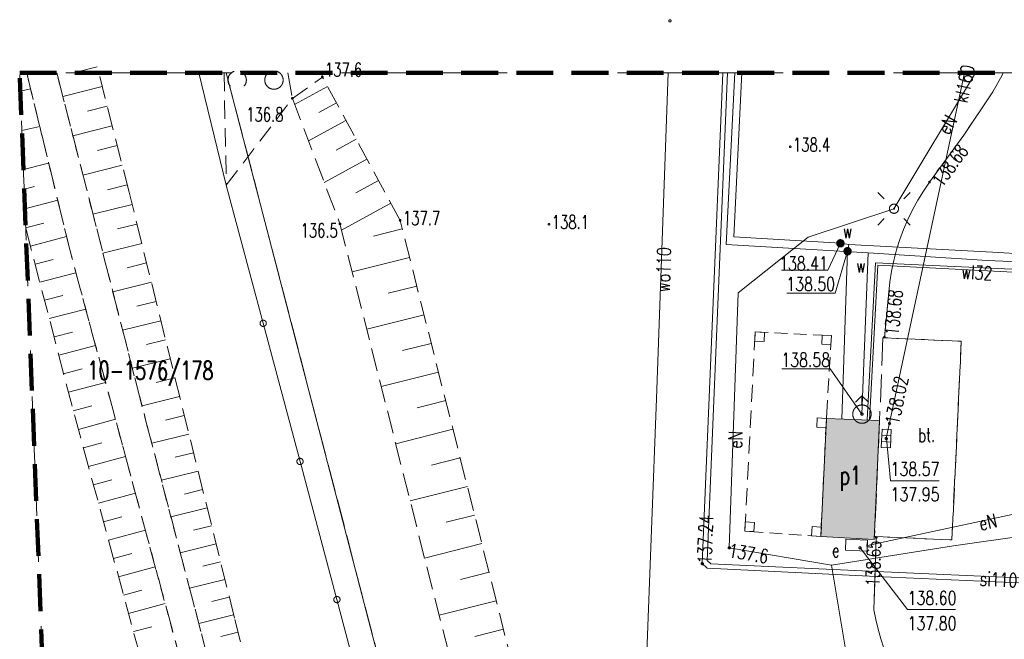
# Model space of a CAD drawing. Header units: centimetres. Extents: x -29333 to 403204, y -464147 to 16641.
# Tile 105 of 134: x 51690 to 57042, y 2625 to 5995. Entities that reach past the tile are written whole.
import ezdxf
from ezdxf.xclip import XClip

# ---------------------------------------------------------------- set-up
doc = ezdxf.new("R2010")
doc.units = ezdxf.units.CM
doc.header["$MEASUREMENT"] = 0
doc.header["$XCLIPFRAME"] = 0
for name, pattern in [('1_OTKJ', [200, 150, -50]), ('1_OTKU', [200, 150, -50]), ('1_OTRK', [175, 125, -50]), ('1_OTRKG', [175, 125, -50]), ('1_OTWM', [100, 50, -50]), ('1_OTZK', [150, 100, -50]), ('4', [250, 150, -100]), ('EGKK', [200, 150, -50]), ('Przerywana BARDZO długa', [300, 200, -100])]:
    doc.linetypes.add(name, pattern=pattern)
for name, color, linetype in [('2010 Mlawa_628_1_mdcp_plus_zakres obcięta_13_BLOKADA_L_0', 7, 'Continuous'), ('2010 Mlawa_628_1_mdcp_plus_zakres obcięta_13_Dzialki', 7, 'Continuous'), ('2010 Mlawa_628_1_mdcp_plus_zakres obcięta_13_EGBB_E_T_0', 7, 'Continuous'), ('2010 Mlawa_628_1_mdcp_plus_zakres obcięta_13_EGBB_L_0', 7, 'Continuous'), ('2010 Mlawa_628_1_mdcp_plus_zakres obcięta_13_Kontury', 7, 'Continuous'), ('2010 Mlawa_628_1_mdcp_plus_zakres obcięta_13_Numery_dzialek', 7, 'Continuous'), ('2010 Mlawa_628_1_mdcp_plus_zakres obcięta_13_OTD_L_7', 7, 'Continuous'), ('2010 Mlawa_628_1_mdcp_plus_zakres obcięta_13_OTK_E_T_3', 7, 'Continuous'), ('2010 Mlawa_628_1_mdcp_plus_zakres obcięta_13_OTK_L_0', 7, 'Continuous'), ('2010 Mlawa_628_1_mdcp_plus_zakres obcięta_13_OTK_L_1', 7, 'Continuous'), ('2010 Mlawa_628_1_mdcp_plus_zakres obcięta_13_OTK_L_4', 7, 'Continuous'), ('2010 Mlawa_628_1_mdcp_plus_zakres obcięta_13_OTO_L_0', 7, 'Continuous'), ('2010 Mlawa_628_1_mdcp_plus_zakres obcięta_13_OTR_L_1', 7, 'Continuous'), ('2010 Mlawa_628_1_mdcp_plus_zakres obcięta_13_OTR_T_0', 7, 'Continuous'), ('2010 Mlawa_628_1_mdcp_plus_zakres obcięta_13_OTR_T_1', 7, 'Continuous'), ('2010 Mlawa_628_1_mdcp_plus_zakres obcięta_13_OTW_L_3', 7, 'Continuous'), ('2010 Mlawa_628_1_mdcp_plus_zakres obcięta_13_OTZ_L_1', 7, 'Continuous'), ('2010 Mlawa_628_1_mdcp_plus_zakres obcięta_13_SUE_T_3', 7, 'Continuous'), ('2010 Mlawa_628_1_mdcp_plus_zakres obcięta_13_SUEP_E_T_0', 7, 'Continuous'), ('2010 Mlawa_628_1_mdcp_plus_zakres obcięta_13_SUEP_L_0', 7, 'Continuous'), ('2010 Mlawa_628_1_mdcp_plus_zakres obcięta_13_SUER_T_0', 7, 'Continuous'), ('2010 Mlawa_628_1_mdcp_plus_zakres obcięta_13_SUK_T_1', 7, 'Continuous'), ('2010 Mlawa_628_1_mdcp_plus_zakres obcięta_13_SUKP_E_T_0', 7, 'Continuous'), ('2010 Mlawa_628_1_mdcp_plus_zakres obcięta_13_SUKP_L_0', 7, 'Continuous'), ('2010 Mlawa_628_1_mdcp_plus_zakres obcięta_13_SUKR_T_0', 7, 'Continuous'), ('2010 Mlawa_628_1_mdcp_plus_zakres obcięta_13_SUL_L_1', 7, 'Continuous'), ('2010 Mlawa_628_1_mdcp_plus_zakres obcięta_13_SUP_E_T_1', 7, 'Continuous'), ('2010 Mlawa_628_1_mdcp_plus_zakres obcięta_13_SUP_L_3', 7, 'Continuous'), ('2010 Mlawa_628_1_mdcp_plus_zakres obcięta_13_SUSP_E_T_0', 7, 'Continuous'), ('2010 Mlawa_628_1_mdcp_plus_zakres obcięta_13_SUSP_L_0', 7, 'Continuous'), ('2010 Mlawa_628_1_mdcp_plus_zakres obcięta_13_SUSR_T_0', 7, 'Continuous'), ('2010 Mlawa_628_1_mdcp_plus_zakres obcięta_13_SUW_E_T_2', 7, 'Continuous'), ('2010 Mlawa_628_1_mdcp_plus_zakres obcięta_13_SUW_T_2', 7, 'Continuous'), ('2010 Mlawa_628_1_mdcp_plus_zakres obcięta_13_SUW_T_5', 7, 'Continuous'), ('2010 Mlawa_628_1_mdcp_plus_zakres obcięta_13_SUWP_E_T_0', 7, 'Continuous'), ('2010 Mlawa_628_1_mdcp_plus_zakres obcięta_13_SUWP_L_0', 7, 'Continuous'), ('2010 Mlawa_628_1_mdcp_plus_zakres obcięta_13_SUWR_T_0', 7, 'Continuous'), ('MAPA MDCP', 7, 'Continuous'), ('PZT NOWE PAB', 7, 'Continuous')]:
    doc.layers.add(name, color=color, linetype=linetype)
doc.styles.add('GENERATED_STYLE_2', font='Simplex.shx')

# ---------------------------------------------------------------- blocks, each defined once
blk = doc.blocks.new('Rysunek_4_13', base_point=(-745725621.2, -588524063.1))
at = {"layer": '2010 Mlawa_628_1_mdcp_plus_zakres obcięta_13_BLOKADA_L_0', "color": 7, "linetype": '4', "lineweight": 18}
for p, q in [((51908.8, 48.9), (51689.8, 5705.9)), ((51689.8, 5705.9), (63044.8, 5705.9))]:
    blk.add_line(p, q, dxfattribs=at)
at = {"layer": '2010 Mlawa_628_1_mdcp_plus_zakres obcięta_13_Dzialki', "color": 7, "linetype": 'Continuous', "lineweight": 18}
blk.add_line((54048.8, 952.9), (52812.6, 5705.9), dxfattribs=at)
at = {"layer": '2010 Mlawa_628_1_mdcp_plus_zakres obcięta_13_EGBB_L_0', "color": 7, "linetype": 'Continuous', "lineweight": 18}
for p, q in [((56074.8, 3826.9), (56043.8, 3184.9)), ((56363.8, 3815.9), (56074.8, 3826.9)), ((56334.8, 3168.9), (56363.8, 3815.9)), ((56043.8, 3184.9), (56334.8, 3168.9))]:
    blk.add_line(p, q, dxfattribs=at)
at = {"layer": '2010 Mlawa_628_1_mdcp_plus_zakres obcięta_13_Kontury', "color": 3, "linetype": 'EGKK', "lineweight": 18}
blk.add_line((52812.6, 5705.9), (54048.8, 952.9), dxfattribs=at)
at = {"layer": '2010 Mlawa_628_1_mdcp_plus_zakres obcięta_13_OTD_L_7', "color": 7, "linetype": 'Continuous', "lineweight": 18}
for p, q in [((55687.8, 4296.9), (55682.6, 4197.1)), ((55685.4, 4247), (55687.8, 4296.9)), ((55687.8, 4296.9), (55737.8, 4294.5)), ((55757.7, 4293.5), (55687.8, 4296.9)), ((55737.8, 4294.5), (55735.4, 4244.6)), ((55862.4, 4288.5), (55792.6, 4291.9)), ((55967.1, 4283.4), (55897.3, 4286.8)), ((56101.8, 4276.9), (56002, 4281.7)), ((55735.4, 4244.6), (55685.4, 4247)), ((56048.9, 4230), (56051.9, 4279.9)), ((56098.9, 4227), (56048.9, 4230)), ((56051.9, 4279.9), (56101.8, 4276.9)), ((56097.2, 4199.1), (56101.8, 4276.9)), ((56101.8, 4276.9), (56098.9, 4227)), ((55680.1, 4150.2), (55675.2, 4056.6)), ((56090.2, 4082.4), (56094.8, 4160.2)), ((56083.2, 3965.6), (56087.8, 4043.5)), ((55672.7, 4009.8), (55667.8, 3916.2)), ((56074.8, 3826.9), (56080.8, 3926.7)), ((55665.3, 3869.3), (55660.4, 3775.7)), ((56022.5, 3779.4), (56024.9, 3829.3)), ((56024.9, 3829.3), (56074.8, 3826.9)), ((56070.5, 3736.6), (56074.8, 3826.9)), ((56074.8, 3826.9), (56072.4, 3777)), ((56072.4, 3777), (56022.5, 3779.4)), ((55658, 3728.9), (55653, 3635.3)), ((56063.9, 3601), (56068.3, 3691.4)), ((55650.6, 3588.4), (55645.6, 3494.8)), ((56057.4, 3465.5), (56061.8, 3555.9)), ((55643.2, 3448), (55638.2, 3354.4)), ((56050.9, 3330), (56055.2, 3420.3)), ((55635.8, 3307.5), (55630.8, 3213.9)), ((56043.8, 3184.9), (56048.7, 3284.8)), ((55630.8, 3213.9), (55633.5, 3263.8)), ((55680.8, 3211.3), (55630.8, 3213.9)), ((55630.8, 3213.9), (55730.6, 3206.9)), ((55633.5, 3263.8), (55683.4, 3261.2)), ((55683.4, 3261.2), (55680.8, 3211.3)), ((55994, 3188.4), (55997.5, 3238.3)), ((55997.5, 3238.3), (56047.3, 3234.8)), ((56047.3, 3234.8), (56043.8, 3184.9)), ((55765.4, 3204.5), (55835, 3199.6)), ((55869.8, 3197.1), (55939.4, 3192.2)), ((55974.2, 3189.8), (56043.8, 3184.9)), ((56043.8, 3184.9), (55994, 3188.4))]:
    blk.add_line(p, q, dxfattribs=at)
at = {"layer": '2010 Mlawa_628_1_mdcp_plus_zakres obcięta_13_OTK_L_0', "color": 7, "linetype": '1_OTKJ', "lineweight": 18}
for p, q in [((57029.4, 5692.8), (57004.9, 5647.4)), ((57036, 5705.9), (57029.4, 5692.8)), ((57004.9, 5647.4), (56978.8, 5602.9)), ((56978.8, 5602.9), (56820.8, 5366.9)), ((56820.8, 5366.9), (56634.8, 5111.9)), ((56634.8, 5111.9), (56601.7, 5063.3)), ((56601.7, 5063.3), (56570.9, 5013)), ((56570.9, 5013), (56542.7, 4961.4)), ((56542.7, 4961.4), (56517, 4908.4)), ((56517, 4908.4), (56493.9, 4854.2)), ((56493.9, 4854.2), (56473.6, 4798.9)), ((56473.6, 4798.9), (56455.9, 4742.7)), ((56455.9, 4742.7), (56441.1, 4685.7)), ((56441.1, 4685.7), (56429, 4628.1)), ((56429, 4628.1), (56419.8, 4569.9)), ((56419.8, 4569.9), (56389.8, 4264.9)), ((56389.8, 4264.9), (56807.8, 4245.9)), ((56807.8, 4245.9), (56756.8, 3165.9)), ((56345.8, 3183.9), (56332.8, 2785.9)), ((56756.8, 3165.9), (56345.8, 3183.9)), ((56332.8, 2785.9), (56343.1, 2733)), ((56343.1, 2733), (56355.4, 2680.5)), ((56355.4, 2680.5), (56369.7, 2628.6)), ((56369.7, 2628.6), (56385.9, 2577.2))]:
    blk.add_line(p, q, dxfattribs=at)
at = {"layer": '2010 Mlawa_628_1_mdcp_plus_zakres obcięta_13_OTK_L_1', "color": 7, "linetype": 'Continuous', "lineweight": 18}
for p, q in [((57004.9, 5647.4), (57029.4, 5692.8)), ((57029.4, 5692.8), (57036, 5705.9)), ((56978.8, 5602.9), (57004.9, 5647.4)), ((56820.8, 5366.9), (56978.8, 5602.9)), ((56634.8, 5111.9), (56820.8, 5366.9)), ((56601.7, 5063.3), (56634.8, 5111.9)), ((56570.9, 5013), (56601.7, 5063.3)), ((56542.7, 4961.4), (56570.9, 5013)), ((56517, 4908.4), (56542.7, 4961.4)), ((56493.9, 4854.2), (56517, 4908.4)), ((56473.6, 4798.9), (56493.9, 4854.2)), ((56455.9, 4742.7), (56473.6, 4798.9)), ((56441.1, 4685.7), (56455.9, 4742.7)), ((56429, 4628.1), (56441.1, 4685.7)), ((56419.8, 4569.9), (56429, 4628.1)), ((56389.8, 4264.9), (56419.8, 4569.9)), ((56345.8, 3183.9), (56332.8, 2785.9)), ((56332.8, 2785.9), (56343.1, 2733)), ((56343.1, 2733), (56355.4, 2680.5)), ((56355.4, 2680.5), (56369.7, 2628.6)), ((56369.7, 2628.6), (56385.9, 2577.2))]:
    blk.add_line(p, q, dxfattribs=at)
at = {"layer": '2010 Mlawa_628_1_mdcp_plus_zakres obcięta_13_OTK_L_4', "color": 7, "linetype": '1_OTKU', "lineweight": 18}
for p, q in [((56381.8, 4264.9), (56363.8, 3815.9)), ((56389.8, 4264.9), (56381.8, 4264.9)), ((56807.8, 4245.9), (56389.8, 4264.9)), ((56756.8, 3165.9), (56807.8, 4245.9)), ((56363.8, 3815.9), (56335.8, 3184.9)), ((56335.8, 3184.9), (56345.8, 3183.9)), ((56345.8, 3183.9), (56756.8, 3165.9))]:
    blk.add_line(p, q, dxfattribs=at)
at = {"layer": '2010 Mlawa_628_1_mdcp_plus_zakres obcięta_13_OTO_L_0', "color": 7, "linetype": 'Continuous', "lineweight": 18}
for p, q in [((52812.8, 5094.9), (52662.7, 5705.9)), ((53013.3, 4343.8), (52812.8, 5094.9)), ((53213.7, 3592.6), (53013.3, 4343.8)), ((53414.1, 2841.5), (53213.7, 3592.6)), ((53614.5, 2090.3), (53414.1, 2841.5))]:
    blk.add_line(p, q, dxfattribs=at)
for centre in [(53013.3, 4343.8), (53213.7, 3592.6), (53414.1, 2841.5)]:
    blk.add_circle(centre, 17, dxfattribs=at)
at = {"layer": '2010 Mlawa_628_1_mdcp_plus_zakres obcięta_13_OTR_L_1', "color": 7, "linetype": 'Continuous', "lineweight": 18}
for p, q in [((52111.5, 5738.7), (52004.2, 5711.5)), ((53324.8, 5713.4), (53240.4, 5698.5)), ((52138.7, 5631.4), (51924.3, 5577)), ((53362.8, 5631.5), (53184.2, 5534.5)), ((51693.7, 5606.4), (51748.9, 5619.2)), ((52165.8, 5524.2), (52058.8, 5497.1)), ((53411.3, 5542.2), (53315.9, 5490.4)), ((51702, 5392.1), (51798.8, 5414.6)), ((52193, 5417.1), (51979.1, 5362.9)), ((53463.1, 5446.8), (53259.4, 5336.3)), ((52220.1, 5310.2), (52113.3, 5283.1)), ((53518.3, 5345), (53409.6, 5286)), ((51706.1, 5286.9), (51720.1, 5290.6)), ((51710.2, 5179.5), (51847.3, 5215.3)), ((52247.2, 5203.4), (52033.8, 5149.3)), ((53577.4, 5236.3), (53345.3, 5110.3)), ((51714.4, 5073), (51771.2, 5087.8)), ((52274.2, 5096.7), (52167.6, 5069.7)), ((53640.4, 5120.3), (53516.5, 5053)), ((51718.4, 4967.2), (51896.5, 5013.6)), ((52300.8, 4990.1), (52088, 4937.4)), ((53707.6, 4996.4), (53439.5, 4850.8)), ((51722.3, 4862.3), (51821.5, 4888.1)), ((52327.1, 4883.7), (52221.2, 4857.5)), ((53769.4, 4858), (53613.5, 4818.6)), ((51748, 4763.9), (51944.8, 4815.2)), ((52353.4, 4777.7), (52142.3, 4725.5)), ((51773.5, 4666), (51871.4, 4691.5)), ((52379.5, 4672.2), (52274.4, 4646.2)), ((53808.8, 4702.1), (53497, 4623.4)), ((51799.1, 4567.6), (51995.7, 4618.9)), ((52405.5, 4567.1), (52196.1, 4515.3)), ((53848.1, 4546.2), (53692.3, 4506.9)), ((51824.8, 4468.9), (51923.6, 4494.6)), ((52431.4, 4462.4), (52327.1, 4436.6)), ((51850.7, 4369.8), (52048.9, 4421.4)), ((53887.5, 4390.4), (53575.9, 4311.7)), ((52457.2, 4358.1), (52249.5, 4306.7)), ((51876.6, 4270.2), (51976.1, 4296.2)), ((52482.9, 4254.3), (52379.4, 4228.7)), ((53926.8, 4234.6), (53771.1, 4195.3)), ((51902.6, 4170.3), (52102.6, 4222.4)), ((52508.5, 4150.8), (52302.4, 4099.9)), ((51928.8, 4069.9), (52029.2, 4096)), ((53966.1, 4078.9), (53654.7, 4000.3)), ((51955.1, 3969.1), (52156.6, 4021.6)), ((52533.9, 4047.8), (52431.4, 4022.4)), ((52559.3, 3945.2), (52355, 3894.7)), ((54005.4, 3923.2), (53849.8, 3883.9)), ((51981.4, 3867.9), (52082.6, 3894.2)), ((52008.6, 3766.9), (52210.5, 3821.9)), ((52584.6, 3843), (52482.9, 3817.9)), ((54044.7, 3767.6), (53733.5, 3689)), ((52036.1, 3666.1), (52136.9, 3693.6)), ((52609.8, 3741.3), (52407.6, 3691.3)), ((52634.8, 3640.2), (52534.3, 3615.4)), ((52063.5, 3565.5), (52264.7, 3620.4)), ((54083.9, 3612), (53928.4, 3572.7)), ((52659.6, 3539.8), (52460, 3490.4)), ((52090.9, 3465.1), (52191.4, 3492.5)), ((52684.3, 3440), (52585.2, 3415.4)), ((54123.2, 3456.5), (53812.2, 3378)), ((52118.3, 3364.8), (52318.9, 3419.5)), ((52708.9, 3340.8), (52511.8, 3292.1)), ((52145.6, 3264.6), (52245.7, 3291.9)), ((54162.4, 3301), (54007, 3261.8)), ((52172.9, 3164.6), (52372.8, 3219.2)), ((52733.2, 3242.3), (52635.3, 3218.1)), ((52757.5, 3144.4), (52562.9, 3096.2)), ((54201.7, 3145.6), (53890.9, 3067.2)), ((52200.1, 3064.8), (52299.9, 3092)), ((52227.3, 2965.1), (52426.6, 3019.5)), ((52781.5, 3047.1), (52684.9, 3023.2)), ((52805.4, 2950.4), (52613.4, 2902.9)), ((54240.9, 2990.2), (54085.6, 2951)), ((52254.4, 2865.6), (52353.9, 2892.7)), ((52829.2, 2854.4), (52733.8, 2830.8)), ((52281.5, 2766.2), (52480.3, 2820.4)), ((54280.1, 2834.9), (53969.5, 2756.5)), ((52852.8, 2759), (52663.2, 2712)), ((52308.6, 2666.9), (52407.8, 2694)), ((54319.3, 2679.6), (54164, 2640.5)), ((52876.7, 2664.3), (52782.4, 2640.3))]:
    blk.add_line(p, q, dxfattribs=at)
at = {"layer": '2010 Mlawa_628_1_mdcp_plus_zakres obcięta_13_OTR_L_1', "color": 7, "linetype": '1_OTRK', "lineweight": 18}
for p, q in [((51963.5, 4738.5), (51727.8, 5705.9)), ((51891.3, 5705.9), (52378.1, 3804.3)), ((53147.4, 5705.9), (53171.8, 5566.9)), ((53171.8, 5566.9), (53430.8, 4884.9)), ((53430.8, 4884.9), (54451.8, 850.9)), ((52612.5, 2329.7), (51963.5, 4738.5)), ((52378.1, 3804.3), (53524, -586.3))]:
    blk.add_line(p, q, dxfattribs=at)
at = {"layer": '2010 Mlawa_628_1_mdcp_plus_zakres obcięta_13_OTR_L_1', "color": 7, "linetype": '1_OTRKG', "lineweight": 18}
for p, q in [((52284.3, 5056.8), (52119.8, 5705.9)), ((53334.8, 5682.9), (53330.8, 5705.9)), ((53757.8, 4903.9), (53334.8, 5682.9)), ((52857.6, 2739.5), (52284.3, 5056.8)), ((54755.8, 949.9), (53757.8, 4903.9)), ((51722.5, 4861.5), (51988.8, 3839.5)), ((51988.8, 3839.5), (52414.8, 2277.3)), ((53320.5, 915.5), (52857.6, 2739.5))]:
    blk.add_line(p, q, dxfattribs=at)
at = {"layer": '2010 Mlawa_628_1_mdcp_plus_zakres obcięta_13_OTR_T_0', "color": 7, "linetype": 'Continuous', "lineweight": 18}
for centre in [(56634.8, 5111.9), (56389.8, 4268.9), (56345.8, 3178.9)]:
    blk.add_circle(centre, 4.5, dxfattribs=at)
at = {"layer": '2010 Mlawa_628_1_mdcp_plus_zakres obcięta_13_OTR_T_1', "color": 7, "linetype": 'Continuous', "lineweight": 18}
for centre in [(53334.8, 5682.9), (53171.8, 5566.9), (55877.8, 5303.9), (53430.8, 4884.9), (53757.8, 4903.9), (54566.8, 4882.9)]:
    blk.add_circle(centre, 4.5, dxfattribs=at)
at = {"layer": '2010 Mlawa_628_1_mdcp_plus_zakres obcięta_13_OTW_L_3', "color": 7, "linetype": '1_OTWM', "lineweight": 18}
for p, q in [((51727.8, 5705.9), (51963.5, 4738.5)), ((52378.1, 3804.3), (51891.3, 5705.9)), ((51963.5, 4738.5), (52612.5, 2329.7)), ((53524, -586.3), (52378.1, 3804.3))]:
    blk.add_line(p, q, dxfattribs=at)
at = {"layer": '2010 Mlawa_628_1_mdcp_plus_zakres obcięta_13_OTZ_L_1', "color": 7, "linetype": '1_OTZK', "lineweight": 18}
for p, q in [((52800.6, 5705.9), (52812.8, 5094.9)), ((53171.8, 5566.9), (53334.8, 5682.9)), ((53334.8, 5682.9), (53330.8, 5705.9)), ((52812.8, 5094.9), (53171.8, 5566.9))]:
    blk.add_line(p, q, dxfattribs=at)
at = {"layer": '2010 Mlawa_628_1_mdcp_plus_zakres obcięta_13_OTZ_L_1', "color": 7, "linetype": 'Continuous', "lineweight": 18}
for centre, start, end in [((52871.8, 5666.9), 108.8239, 221.2969), ((52871.8, 5666.9), 318.7031, 70.9682), ((53071.8, 5666.9), 110.0735, 69.7185)]:
    blk.add_arc(centre, 50, start, end, dxfattribs=at)
at = {"layer": '2010 Mlawa_628_1_mdcp_plus_zakres obcięta_13_SUE_T_3', "color": 7, "linetype": 'Continuous', "lineweight": 18}
for p, q in [((56388.8, 5020), (56353.5, 5055.3)), ((56494.9, 5020), (56530.2, 5055.3)), ((56388.8, 4913.9), (56353.5, 4878.5)), ((56494.9, 4913.9), (56530.2, 4878.5))]:
    blk.add_line(p, q, dxfattribs=at)
for radius in [25, 2.5]:
    blk.add_circle((56441.8, 4966.9), radius, dxfattribs=at)
at = {"layer": '2010 Mlawa_628_1_mdcp_plus_zakres obcięta_13_SUEP_L_0', "color": 1, "linetype": 'Continuous', "lineweight": 18}
for p, q in [((56884.2, 5705.9), (56441.8, 4966.9)), ((56441.8, 4966.9), (55975.8, 4812.9)), ((55975.8, 4812.9), (55595.8, 4509.9)), ((55595.8, 4509.9), (55546.8, 3122.9)), ((56297.1, 3134.9), (57739.8, 3445.9)), ((58826.8, 3430.9), (56765.8, 3133.9)), ((55546.8, 3122.9), (56102.8, 3028.9)), ((56765.8, 3133.9), (56102.8, 3028.9)), ((56102.8, 3028.9), (56179.8, 2559.9))]:
    blk.add_line(p, q, dxfattribs=at)
at = {"layer": '2010 Mlawa_628_1_mdcp_plus_zakres obcięta_13_SUER_T_0', "color": 1, "linetype": 'Continuous', "lineweight": 18}
for p, q in [((56257.7, 3122.7), (56516.2, 2786.8)), ((56516.2, 2786.8), (56776.8, 2786.8))]:
    blk.add_line(p, q, dxfattribs=at)
for centre in [(55546.8, 3122.9), (56257.7, 3122.7)]:
    blk.add_circle(centre, 6.25, dxfattribs=at)
at = {"layer": '2010 Mlawa_628_1_mdcp_plus_zakres obcięta_13_SUK_T_1', "color": 36, "linetype": 'Continuous', "lineweight": 18, "true_color": 0x803300}
for p, q in [((56372.6, 3668.1), (56377.1, 3768)), ((56377.1, 3768), (56427.1, 3765.7)), ((56427.1, 3765.7), (56422.6, 3665.8)), ((56374.1, 3700.6), (56424, 3698.3)), ((56375.7, 3735.5), (56425.6, 3733.3)), ((56422.6, 3665.8), (56372.6, 3668.1))]:
    blk.add_line(p, q, dxfattribs=at)
at = {"layer": '2010 Mlawa_628_1_mdcp_plus_zakres obcięta_13_SUKP_L_0', "color": 36, "linetype": 'Continuous', "lineweight": 18, "true_color": 0x803300}
blk.add_line((56824.7, 5705.9), (56399.8, 3716.9), dxfattribs=at)
at = {"layer": '2010 Mlawa_628_1_mdcp_plus_zakres obcięta_13_SUKR_T_0', "color": 36, "linetype": 'Continuous', "lineweight": 18, "true_color": 0x803300}
for p, q in [((56400.8, 3716.9), (56423.8, 3487.9)), ((56423.8, 3487.9), (56687.1, 3487.9))]:
    blk.add_line(p, q, dxfattribs=at)
for centre in [(56417.4, 3799), (56399.8, 3716.9)]:
    blk.add_circle(centre, 6.25, dxfattribs=at)
at = {"layer": '2010 Mlawa_628_1_mdcp_plus_zakres obcięta_13_SUL_L_1', "color": 7, "linetype": 'Continuous', "lineweight": 18}
blk.add_line((56297.1, 3134.9), (57739.8, 3445.9), dxfattribs=at)
at = {"layer": '2010 Mlawa_628_1_mdcp_plus_zakres obcięta_13_SUP_L_3', "color": 7, "linetype": 'Continuous', "lineweight": 18}
for p, q in [((56180.4, 3169.9), (56177.8, 3109.9)), ((56298.4, 3164.9), (56180.4, 3169.9)), ((56295.8, 3104.9), (56298.4, 3164.9)), ((56177.8, 3109.9), (56295.8, 3104.9))]:
    blk.add_line(p, q, dxfattribs=at)
at = {"layer": '2010 Mlawa_628_1_mdcp_plus_zakres obcięta_13_SUSP_L_0', "color": 7, "linetype": 'Continuous', "lineweight": 18}
for p, q in [((55510.8, 5705.9), (55399.8, 3036.9)), ((55426.8, 3053.9), (55536.2, 5705.9)), ((55446.8, 3034.9), (55426.8, 3053.9)), ((55399.8, 3036.9), (55425.8, 3012.9)), ((55425.8, 3012.9), (56345.8, 2966.9)), ((56346.8, 2993.9), (55446.8, 3034.9)), ((56345.8, 2966.9), (60096.2, 2799.9)), ((60097.6, 2826.9), (56346.8, 2993.9))]:
    blk.add_line(p, q, dxfattribs=at)
at = {"layer": '2010 Mlawa_628_1_mdcp_plus_zakres obcięta_13_SUSR_T_0', "color": 7, "linetype": 'Continuous', "lineweight": 18}
blk.add_circle((55399.8, 3036.9), 6.25, dxfattribs=at)
at = {"layer": '2010 Mlawa_628_1_mdcp_plus_zakres obcięta_13_SUW_T_2', "color": 5, "linetype": 'Continuous', "lineweight": 18}
for p, q in [((56267.8, 3949.9), (56232.5, 3914.6)), ((56267.8, 3949.9), (56303.2, 3914.6)), ((56267.8, 3899.9), (56267.8, 3949.9))]:
    blk.add_line(p, q, dxfattribs=at)
blk.add_circle((56267.8, 3849.9), 50, dxfattribs=at)
at = {"layer": '2010 Mlawa_628_1_mdcp_plus_zakres obcięta_13_SUW_T_5', "color": 5, "linetype": 'Continuous', "lineweight": 18}
for centre, radius in [((56150.8, 4778.9), 20), ((56150.8, 4778.9), 17.5), ((56150.8, 4778.9), 15), ((56150.8, 4778.9), 12.5), ((56150.8, 4778.9), 10), ((56150.8, 4778.9), 7.5), ((56150.8, 4778.9), 5), ((56150.8, 4778.9), 2.5), ((56150.8, 4778.9), 0.715), ((56189.8, 4735.9), 20), ((56189.8, 4735.9), 17.5), ((56189.8, 4735.9), 15), ((56189.8, 4735.9), 12.5), ((56189.8, 4735.9), 10), ((56189.8, 4735.9), 7.5), ((56189.8, 4735.9), 5), ((56189.8, 4735.9), 2.5), ((56189.8, 4735.9), 0.715)]:
    blk.add_circle(centre, radius, dxfattribs=at)
at = {"layer": '2010 Mlawa_628_1_mdcp_plus_zakres obcięta_13_SUWP_L_0', "color": 5, "linetype": 'Continuous', "lineweight": 18}
for p, q in [((55151.8, 3934.9), (55213.9, 5705.9)), ((55529.8, 4772.9), (55576.1, 5705.9)), ((55570.8, 4814.9), (55615.6, 5705.9)), ((56300.8, 4727.9), (55529.8, 4772.9)), ((56150.8, 4778.9), (55570.8, 4814.9)), ((56196.8, 4771.9), (56150.8, 4778.9)), ((56196.8, 4771.9), (56189.8, 4735.9)), ((56976.8, 4730.9), (56196.8, 4771.9)), ((56189.8, 4735.9), (56158.8, 3823.7)), ((56267.8, 3849.9), (56300.8, 4727.9)), ((56300.8, 4727.9), (56949.8, 4685.9)), ((57621.8, 4693.9), (56976.8, 4730.9)), ((56340.8, 4672.9), (56296.8, 3818.5)), ((56308.9, 3818), (56354.8, 4660.9)), ((57724.8, 4606.9), (56340.8, 4672.9)), ((56354.8, 4660.9), (57750.8, 4585.9)), ((56949.8, 4685.9), (57650.8, 4655.9)), ((55084.8, 2170.9), (55151.8, 3934.9))]:
    blk.add_line(p, q, dxfattribs=at)
at = {"layer": '2010 Mlawa_628_1_mdcp_plus_zakres obcięta_13_SUWR_T_0', "color": 5, "linetype": 'Continuous', "lineweight": 18}
for p, q in [((56150.8, 4778.9), (56082.8, 4632.9)), ((56189.8, 4735.9), (56121.8, 4507.4)), ((55830.4, 4632.9), (56082.8, 4632.9)), ((55858.6, 4507.4), (56121.8, 4507.4)), ((55831.6, 4095.4), (56094.8, 4095.4)), ((56267.8, 3849.9), (56094.8, 4095.4))]:
    blk.add_line(p, q, dxfattribs=at)
for centre in [(56150.8, 4778.9), (56189.8, 4735.9), (56267.8, 3849.9)]:
    blk.add_circle(centre, 6.25, dxfattribs=at)
for start, end in [(90.0093, 89.9907), (89.9907, 90.0093)]:
    blk.add_arc((55223.8, 5988.9), 6.25, start, end, dxfattribs=at)
at = {"layer": '2010 Mlawa_628_1_mdcp_plus_zakres obcięta_13_EGBB_E_T_0', "color": 7, "linetype": 'Continuous', "lineweight": 18, "insert": (56146.1, 3500.2), "char_height": 100, "attachment_point": 4, "style": 'GENERATED_STYLE_2'}
blk.add_mtext('\\A1;{\\W0.700000x;\\pql;\\FSimplex.shx;p1}', dxfattribs=at)
at = {"layer": '2010 Mlawa_628_1_mdcp_plus_zakres obcięta_13_Numery_dzialek', "color": 7, "linetype": 'Continuous', "lineweight": 18, "insert": (52058.8, 4137.4), "char_height": 100, "attachment_point": 1, "style": 'GENERATED_STYLE_2'}
blk.add_mtext('\\A1;{\\W0.700000x;\\pql;\\FSimplex.shx;10-1576/178}', dxfattribs=at)
at = {"layer": '2010 Mlawa_628_1_mdcp_plus_zakres obcięta_13_OTK_E_T_3', "color": 7, "linetype": 'Continuous', "lineweight": 18, "insert": (56574.2, 3698), "char_height": 75, "attachment_point": 7, "rotation": 0.83, "style": 'GENERATED_STYLE_2'}
blk.add_mtext('\\A1;{\\W0.700000x;\\pql;\\FSimplex.shx;bt.}', dxfattribs=at)
at = {"layer": '2010 Mlawa_628_1_mdcp_plus_zakres obcięta_13_OTR_T_0', "color": 7, "linetype": 'Continuous', "lineweight": 18, "char_height": 75, "style": 'GENERATED_STYLE_2'}
for s, insert, attachment_point, rotation in [('\\A1;{\\W0.700000x;\\pql;\\FSimplex.shx;138.68}', (56643, 5124.5), 1, 53.89), ('\\A1;{\\W0.700000x;\\pql;\\FSimplex.shx;138.68}', (56390.5, 4283.9), 1, 84.31), ('\\A1;{\\W0.700000x;\\pql;\\FSimplex.shx;138.65}', (56363.1, 2913.7), 7, 88.11)]:
    blk.add_mtext(s, dxfattribs=dict(at, insert=insert, attachment_point=attachment_point, rotation=rotation))
at = {"layer": '2010 Mlawa_628_1_mdcp_plus_zakres obcięta_13_OTR_T_1', "color": 7, "linetype": 'Continuous', "lineweight": 18, "char_height": 75, "style": 'GENERATED_STYLE_2'}
for s, insert, attachment_point in [('\\A1;{\\W0.700000x;\\pql;\\FSimplex.shx;137.6}', (53349, 5723.3), 4), ('\\A1;{\\W0.700000x;\\pql;\\FSimplex.shx;136.8}', (52921, 5479.7), 4), ('\\A1;{\\W0.700000x;\\pql;\\FSimplex.shx;138.4}', (55892.8, 5277.9), 7), ('\\A1;{\\W0.700000x;\\pql;\\FSimplex.shx;137.7}', (53772.8, 4877.9), 7), ('\\A1;{\\W0.700000x;\\pql;\\FSimplex.shx;138.1}', (54581.8, 4856.9), 7), ('\\A1;{\\W0.700000x;\\pql;\\FSimplex.shx;136.5}', (53216.3, 4885.8), 1)]:
    blk.add_mtext(s, dxfattribs=dict(at, insert=insert, attachment_point=attachment_point))
at = {"layer": '2010 Mlawa_628_1_mdcp_plus_zakres obcięta_13_SUEP_E_T_0', "color": 1, "linetype": 'Continuous', "lineweight": 18, "char_height": 75, "attachment_point": 4, "style": 'GENERATED_STYLE_2'}
for insert, rotation in [((56706.2, 5383.5), 59.0949), ((55578.8, 3663.6), 87.9767), ((56904.7, 3252.7), 12.1658)]:
    blk.add_mtext('\\A1;{\\W0.750000x;\\pql;\\FSimplex.shx;eN}', dxfattribs=dict(at, insert=insert, rotation=rotation))
at = {"layer": '2010 Mlawa_628_1_mdcp_plus_zakres obcięta_13_SUER_T_0', "color": 1, "linetype": 'Continuous', "lineweight": 18, "insert": (55544.7, 3110.5), "char_height": 75, "attachment_point": 4, "rotation": 350.404, "style": 'GENERATED_STYLE_2'}
blk.add_mtext('\\A1;{\\W0.750000x;\\pql;\\FSimplex.shx;137.6}', dxfattribs=at)
at = {"layer": '2010 Mlawa_628_1_mdcp_plus_zakres obcięta_13_SUER_T_0', "color": 1, "linetype": 'Continuous', "lineweight": 18, "char_height": 75, "attachment_point": 1, "style": 'GENERATED_STYLE_2'}
for s, insert in [('\\A1;{\\W0.750000x;\\pql;\\FSimplex.shx;138.60}', (56516.2, 2887.6)), ('\\A1;{\\W0.750000x;\\pql;\\FSimplex.shx;137.80}', (56516.2, 2750.1))]:
    blk.add_mtext(s, dxfattribs=dict(at, insert=insert))
at = {"layer": '2010 Mlawa_628_1_mdcp_plus_zakres obcięta_13_SUKP_E_T_0', "color": 36, "linetype": 'Continuous', "lineweight": 18, "true_color": 0x803300, "insert": (56803.4, 5546.5), "char_height": 75, "attachment_point": 4, "rotation": 77.9423, "style": 'GENERATED_STYLE_2'}
blk.add_mtext('\\A1;{\\W0.750000x;\\pql;\\FSimplex.shx;kl160}', dxfattribs=at)
at = {"layer": '2010 Mlawa_628_1_mdcp_plus_zakres obcięta_13_SUKR_T_0', "color": 36, "linetype": 'Continuous', "lineweight": 18, "true_color": 0x803300, "insert": (56429.7, 3796.4), "char_height": 75, "attachment_point": 4, "rotation": 77.95, "style": 'GENERATED_STYLE_2'}
blk.add_mtext('\\A1;{\\W0.750000x;\\pql;\\FSimplex.shx;138.02}', dxfattribs=at)
at = {"layer": '2010 Mlawa_628_1_mdcp_plus_zakres obcięta_13_SUKR_T_0', "color": 36, "linetype": 'Continuous', "lineweight": 18, "true_color": 0x803300, "char_height": 75, "attachment_point": 1, "style": 'GENERATED_STYLE_2'}
for s, insert in [('\\A1;{\\W0.750000x;\\pql;\\FSimplex.shx;138.57}', (56423.8, 3588.8)), ('\\A1;{\\W0.750000x;\\pql;\\FSimplex.shx;137.95}', (56423.8, 3451.3))]:
    blk.add_mtext(s, dxfattribs=dict(at, insert=insert))
at = {"layer": '2010 Mlawa_628_1_mdcp_plus_zakres obcięta_13_SUP_E_T_1', "color": 7, "linetype": 'Continuous', "lineweight": 18, "insert": (56105.3, 3071.8), "char_height": 75, "attachment_point": 7, "style": 'GENERATED_STYLE_2'}
blk.add_mtext('\\A1;{\\W0.700000x;\\pql;\\FSimplex.shx;e}', dxfattribs=at)
at = {"layer": '2010 Mlawa_628_1_mdcp_plus_zakres obcięta_13_SUSP_E_T_0', "color": 7, "linetype": 'Continuous', "lineweight": 18, "insert": (57010.2, 2950.3), "char_height": 75, "attachment_point": 5, "rotation": 357.4508, "style": 'GENERATED_STYLE_2'}
blk.add_mtext('\\A1;{\\W0.750000x;\\pqc;\\FSimplex.shx;si110}', dxfattribs=at)
at = {"layer": '2010 Mlawa_628_1_mdcp_plus_zakres obcięta_13_SUSR_T_0', "color": 7, "linetype": 'Continuous', "lineweight": 18, "insert": (55411.5, 3036.4), "char_height": 75, "attachment_point": 4, "rotation": 87.71, "style": 'GENERATED_STYLE_2'}
blk.add_mtext('\\A1;{\\W0.750000x;\\pql;\\FSimplex.shx;137.24}', dxfattribs=at)
at = {"layer": '2010 Mlawa_628_1_mdcp_plus_zakres obcięta_13_SUW_E_T_2', "color": 5, "linetype": 'Continuous', "lineweight": 18, "char_height": 75, "attachment_point": 7, "style": 'GENERATED_STYLE_2'}
for insert in [(56164.3, 4806.9), (56236.3, 4619.9)]:
    blk.add_mtext('\\A1;{\\W0.700000x;\\pql;\\FSimplex.shx;w}', dxfattribs=dict(at, insert=insert))
at = {"layer": '2010 Mlawa_628_1_mdcp_plus_zakres obcięta_13_SUWP_E_T_0', "color": 5, "linetype": 'Continuous', "lineweight": 18, "char_height": 75, "attachment_point": 5, "style": 'GENERATED_STYLE_2'}
for s, insert, rotation in [('\\A1;{\\W0.750000x;\\pqc;\\FSimplex.shx;wo110}', (55188.9, 4636.5), 87.9924), ('\\A1;{\\W0.750000x;\\pqc;\\FSimplex.shx;wl32}', (56892.4, 4619.6), 356.9248)]:
    blk.add_mtext(s, dxfattribs=dict(at, insert=insert, rotation=rotation))
at = {"layer": '2010 Mlawa_628_1_mdcp_plus_zakres obcięta_13_SUWR_T_0', "color": 5, "linetype": 'Continuous', "lineweight": 18, "char_height": 75, "style": 'GENERATED_STYLE_2'}
for s, insert, attachment_point in [('\\A1;{\\W0.750000x;\\pqr;\\FSimplex.shx;138.41}', (56082.8, 4631.9), 9), ('\\A1;{\\W0.750000x;\\pqr;\\FSimplex.shx;138.50}', (56121.8, 4557.3), 6), ('\\A1;{\\W0.750000x;\\pqr;\\FSimplex.shx;138.58}', (56094.8, 4145.3), 6)]:
    blk.add_mtext(s, dxfattribs=dict(at, insert=insert, attachment_point=attachment_point))

msp = doc.modelspace()

# ---------------------------------------------------------------- hatches: boundary and pattern name
at = {"layer": 'PZT NOWE PAB', "linetype": 'Continuous', "lineweight": 0, "true_color": 0x4f4f4f, "transparency": 33554559}
msp.add_hatch(color=251, dxfattribs=at).paths.add_polyline_path([(56043.8, 3184.9), (56334.8, 3168.9), (56363.8, 3815.9), (56074.8, 3826.9)])

# ---------------------------------------------------------------- linework, layer by layer
at = {"layer": 'PZT NOWE PAB', "color": 124, "linetype": 'Przerywana BARDZO długa', "lineweight": 200, "flags": 128}
msp.add_lwpolyline([(51689.8, 5705.9), (63044.8, 5705.9), (71434.8, 3877.9), (79469.8, 4744.9), (80481.8, -6650.1), (75075.8, -7063.1), (72357.8, -15719.1), (69521.8, -18554.1), (56553.8, -17624.1), (51967.8, 107.9), (51908.8, 48.9)], close=True, dxfattribs=at)
at = {"layer": 'PZT NOWE PAB', "color": 7, "linetype": 'Continuous', "lineweight": 13, "flags": 128}
msp.add_lwpolyline([(56043.8, 3184.9), (56074.8, 3826.9), (56363.8, 3815.9), (56334.8, 3168.9)], close=True, dxfattribs=at)

# ---------------------------------------------------------------- block references
at = {"layer": 'MAPA MDCP', "color": 151, "linetype": 'Continuous', "lineweight": 13, "true_color": 0x80c2ff}
ref = msp.add_blockref('Rysunek_4_13', (-745725621.2, -588524063.1), dxfattribs=at)
XClip(ref).set_block_clipping_path([(51157.1316538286, -19056.0251476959), (81475.159538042, -19056.0251476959), (81475.1595380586, -2291.2859517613), (80094.3925547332, -2197.1288595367), (79656.9077541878, 2708.9656158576), (81475.1595380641, 3294.6233514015), (81475.1595380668, 5995.166576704), (79391.2894918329, 5995.1665766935), (79236.5670289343, 4736.0914165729), (78168.8180721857, 4617.3317406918), (77590.5687296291, 5995.1665766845), (53235.899278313, 5995.1665765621), (53338.1891512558, 5713.3646833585), (52818.3323959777, 5714.3082139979), (52685.4063431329, 5995.1665765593), (51157.1316537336, 5995.1665765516)])

doc.saveas('drawing.dxf')
